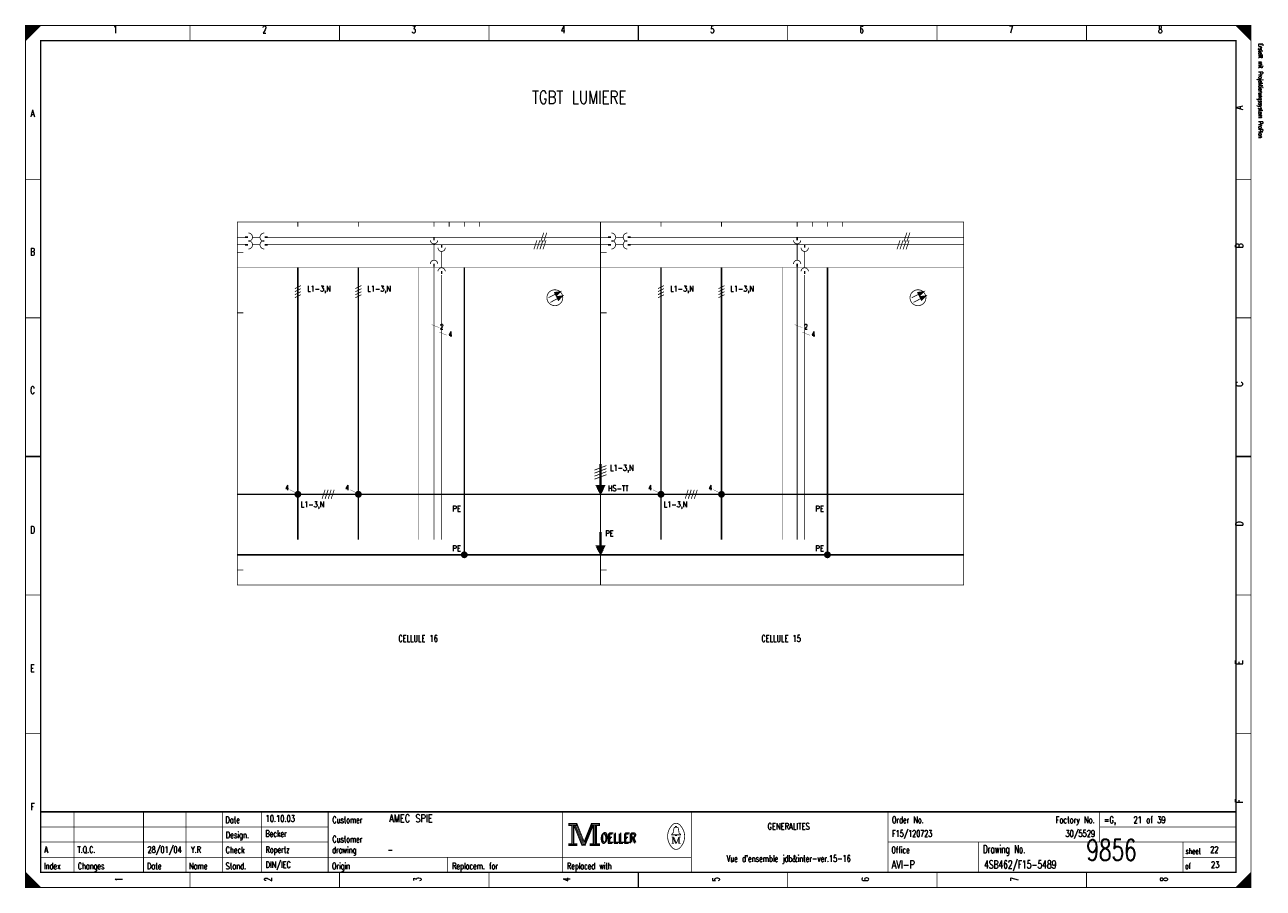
# Model space of a CAD drawing. Extents: x 0 to 409, y 0 to 285.
import ezdxf
from ezdxf.enums import TextEntityAlignment as Align

# ---------------------------------------------------------------- set-up
doc = ezdxf.new("R2010")
doc.units = 0
doc.header["$MEASUREMENT"] = 0
doc.linetypes.add('GESTRICHELT', pattern=[3.75, 3, -0.75])
doc.linetypes.add('STRICH-PUNKT', pattern=[4.7, 3, -0.75, 0.2, -0.75])
doc.layers.get('0').update_dxf_attribs({"color": 9, "linetype": 'CONTINUOUS'})
doc.styles.get("Standard").update_dxf_attribs({"font": 'TXT', "bigfont": 'TXT'})

msp = doc.modelspace()

# ---------------------------------------------------------------- linework, layer by layer
at = {"color": 0, "flags": 128}
for points, const_width in [([(0, 142.5), (0, 285), (405, 285), (405, 0), (0, 0), (0, 142.5)], 0.25), ([(0, 285), (5, 285), (0, 280), (0, 285)], 0.25), ([(0.25, 285), (0.25, 280.25), (0.5, 280.5), (0.5, 285), (0.75, 285), (0.75, 280.75), (1, 281), (1, 285), (1.25, 285), (1.25, 281.25), (1.5, 281.5), (1.5, 285), (1.75, 285), (1.75, 281.75), (2, 282)], 0.25), ([(2, 282), (2, 285), (2.25, 285), (2.25, 282.25), (2.5, 282.5), (2.5, 285), (2.75, 285), (2.75, 282.75), (3, 283), (3, 285), (3.25, 285), (3.25, 283.25), (3.5, 283.5), (3.5, 285), (3.75, 285)], 0.25), ([(3.75, 285), (3.75, 283.75), (4, 284), (4, 285), (4.25, 285), (4.25, 284.25), (4.5, 284.5), (4.5, 285), (4.75, 285), (4.75, 284.75)], 0.25), ([(400, 285), (405, 280), (404.75, 280.25), (404.75, 285), (404.5, 285), (404.5, 280.5), (404.25, 280.75), (404.25, 285), (404, 285), (404, 281), (403.75, 281.25), (403.75, 285), (403.5, 285), (403.5, 281.5), (403.25, 281.75)], 0.25), ([(401.5, 283.5), (401.5, 285), (401.25, 285), (401.25, 283.75), (401, 284), (401, 285), (400.75, 285), (400.75, 284.25), (400.5, 284.5), (400.5, 285), (400.25, 285), (400.25, 284.75)], 0.25), ([(403.25, 281.75), (403.25, 285), (403, 285), (403, 282), (402.75, 282.25), (402.75, 285), (402.5, 285), (402.5, 282.5), (402.25, 282.75), (402.25, 285), (402, 285), (402, 283), (401.75, 283.25), (401.75, 285), (401.5, 285)], 0.25), ([(175.088, 196.725), (174.938, 196.65), (175.013, 196.488)], 0.5), ([(176.588, 196.875), (175.013, 196.488), (175.413, 195.7), (176.588, 196.875)], 0.5), ([(295.088, 196.725), (294.938, 196.65), (295.013, 196.488)], 0.5), ([(296.588, 196.875), (295.013, 196.488), (295.413, 195.7), (296.588, 196.875)], 0.5), ([(175.788, 195.325), (175.638, 195.25), (175.713, 195.088)], 0.5), ([(177.288, 195.488), (175.713, 195.088), (176.113, 194.3), (177.288, 195.488)], 0.5), ([(295.788, 195.325), (295.638, 195.25), (295.713, 195.088)], 0.5), ([(297.288, 195.488), (295.713, 195.088), (296.113, 194.3), (297.288, 195.488)], 0.5), ([(190, 130), (188.5, 133), (191.5, 133), (190, 130)], 0.25), ([(188.8, 132.7), (191.2, 132.7), (191, 132.4), (188.9, 132.4), (189.1, 132), (190.9, 132), (190.7, 131.6), (189.3, 131.6), (189.5, 131.3), (190.6, 131.3), (190.4, 131), (189.6, 131), (189.8, 130.7), (190.3, 130.7), (190.1, 130.4)], 0.5), ([(190, 110), (188.5, 113), (191.5, 113), (190, 110)], 0.25), ([(188.8, 112.7), (191.2, 112.7), (191, 112.4), (188.9, 112.4), (189.1, 112), (190.9, 112), (190.7, 111.6), (189.3, 111.6), (189.5, 111.3), (190.6, 111.3), (190.4, 111), (189.6, 111), (189.8, 110.7), (190.3, 110.7), (190.1, 110.4)], 0.5), ([(179.5, 21.2), (179.5, 20.5), (180.5, 20.5), (180.5, 14.5), (179.5, 14.5), (179.5, 13.8), (182.2, 13.8), (182.2, 14.5), (181.2, 14.5), (181.2, 20.5), (182.2, 20.5), (182.2, 21.2), (179.5, 21.2)], 0.25), ([(180.7, 20.7), (180.7, 14.3), (181, 14.3), (181, 20.7)], 0.25), ([(181.2, 20.5), (183.9, 13.8), (184.9, 13.8), (187.6, 20.5)], 0.25), ([(181.8, 20.5), (184.2, 14.6), (184.6, 14.6)], 0.25), ([(182.2, 21.2), (184.6, 15.2), (187, 21.2)], 0.25), ([(182.2, 20.5), (184.4, 14.9), (184.7, 14.9)], 0.25), ([(184.6, 14.2), (184.9, 14.2), (187.4, 20.5)], 0.25), ([(184.6, 14.6), (184.8, 14.6), (187.2, 20.5)], 0.25), ([(187.6, 20.5), (187.6, 14.5), (186.6, 14.5), (186.6, 13.8), (187.1, 13.8)], 0.25), ([(187, 21.2), (187, 20.5), (188, 20.5), (188, 14.5), (187, 14.5), (187, 13.8), (189.7, 13.8), (189.7, 14.5), (188.7, 14.5), (188.7, 20.5), (189.7, 20.5), (189.7, 21.2), (187, 21.2)], 0.25), ([(187.8, 20.7), (187.8, 14.3), (188.3, 14.3), (188.3, 20.7), (188.5, 20.7), (188.5, 14.3)], 0.25), ([(214.8, 17.4), (213.5, 17.4), (213.5, 17.6), (214, 18), (214.3, 19.6)], 0.25), ([(213.9, 16.7), (213.9, 14.6), (213.5, 14.6)], 0.25), ([(213.9, 16.7), (214.8, 14.6), (215.1, 14.6)], 0.25), ([(214.8, 19.9), (214.8, 20.2), (215.2, 20.2), (215.2, 19.9)], 0.25), ([(215.2, 17.4), (216.5, 17.4), (216.5, 17.6), (216, 18), (215.7, 19.6)], 0.25), ([(0, 5), (0, 0), (5, 0), (0, 5), (0.25, 4.75), (0.25, 0), (0.5, 0), (0.5, 4.5), (0.75, 4.25), (0.75, 0), (1, 0), (1, 4), (1.25, 3.75), (1.25, 0), (1.5, 0)], 0.25), ([(404.75, 4.75), (404.75, 0), (404.5, 0), (404.5, 4.5), (404.25, 4.25), (404.25, 0), (404, 0), (404, 4), (403.75, 3.75), (403.75, 0), (403.5, 0), (403.5, 3.5), (403.25, 3.25), (403.25, 0), (403, 0)], 0.25), ([(1.5, 0), (1.5, 3.5), (1.75, 3.25), (1.75, 0), (2, 0), (2, 3), (2.25, 2.75), (2.25, 0), (2.5, 0), (2.5, 2.5), (2.75, 2.25), (2.75, 0), (3, 0), (3, 2), (3.25, 1.75)], 0.25), ([(3.25, 1.75), (3.25, 0), (3.5, 0), (3.5, 1.5), (3.75, 1.25), (3.75, 0), (4, 0), (4, 1), (4.25, 0.75), (4.25, 0), (4.5, 0), (4.5, 0.5), (4.75, 0.25)], 0.25), ([(401.25, 1.25), (401.25, 0), (401, 0), (401, 1), (400.75, 0.75), (400.75, 0), (400.5, 0), (400.5, 0.5), (400.25, 0.25), (400.25, 0)], 0.25), ([(403, 0), (403, 3), (402.75, 2.75), (402.75, 0), (402.5, 0), (402.5, 2.5), (402.25, 2.25), (402.25, 0), (402, 0), (402, 2), (401.75, 1.75), (401.75, 0), (401.5, 0), (401.5, 1.5), (401.25, 1.25)], 0.25)]:
    msp.add_lwpolyline(points, dxfattribs=dict(at, const_width=const_width))
for points, const_width in [([(0, 285), (405, 285), (405, 0), (0, 0)], 0.25), ([(5, 280), (400, 280), (400, 5), (5, 5)], 0.5), ([(5, 280), (400, 280), (400, 5), (5, 5)], 0.25), ([(70, 220), (190, 220), (190, 100), (70, 100)], 0.25), ([(190, 220), (310, 220), (310, 100), (190, 100)], 0.25), ([(179.7, 21), (182, 21), (182, 20.7), (179.7, 20.7)], 0.25), ([(187.2, 21), (189.5, 21), (189.5, 20.7), (187.2, 20.7)], 0.25), ([(214.8, 17.4), (215.2, 17.4), (215.2, 17.1), (214.8, 17.1)], 0.25), ([(179.7, 14.3), (182, 14.3), (182, 14), (179.7, 14)], 0.25), ([(186.8, 14.3), (189.5, 14.3), (189.5, 14), (186.8, 14)], 0.25)]:
    msp.add_lwpolyline(points, close=True, dxfattribs=dict(at, const_width=const_width))
at = {"color": 0}
for points, const_width in [([(54.375, 285), (54.375, 280)], 0.25), ([(103.75, 285), (103.75, 280)], 0.25), ([(153.125, 285), (153.125, 280)], 0.25), ([(202.5, 280), (202.5, 285)], 0.5), ([(202.5, 285), (202.5, 280)], 0.25), ([(251.875, 285), (251.875, 280)], 0.25), ([(301.25, 285), (301.25, 280)], 0.25), ([(350.625, 285), (350.625, 280)], 0.25), ([(0, 234.167), (5, 234.167)], 0.25), ([(405, 234.167), (400, 234.167)], 0.25), ([(90, 220), (90, 218.5)], 0.25), ([(110, 220), (110, 218.5)], 0.25), ([(135, 220), (135, 218.5)], 0.25), ([(140, 220), (140, 218.5)], 0.25), ([(145, 220), (145, 218.5)], 0.25), ([(150, 220), (150, 218.5)], 0.25), ([(210, 220), (210, 218.5)], 0.25), ([(230, 220), (230, 218.5)], 0.25), ([(255, 220), (255, 218.5)], 0.25), ([(260, 220), (260, 218.5)], 0.25), ([(265, 220), (265, 218.5)], 0.25), ([(270, 220), (270, 218.5)], 0.25), ([(72.5, 215), (70, 215)], 0.25), ([(70, 215), (72, 215)], 0.25), ([(72.5, 215), (73.5, 215)], 0.5), ([(77.5, 215), (75, 215)], 0.25), ([(80, 215), (79, 215)], 0.5), ([(80, 215), (110, 215)], 0.25), ([(110, 215), (130, 215)], 0.25), ([(130, 215), (150, 215)], 0.25), ([(135, 215), (135, 214)], 0.5), ([(135, 207.4), (135, 212.8)], 0.25), ([(150, 215), (170, 215)], 0.25), ([(169, 214), (168, 211)], 0.25), ([(170, 214), (169, 211)], 0.25), ([(170, 215), (190, 215)], 0.25), ([(171, 214), (170, 211)], 0.25), ([(171.25, 216.5), (170.25, 213.5)], 0.25), ([(172, 214), (171, 211)], 0.25), ([(172.25, 216.5), (171.25, 213.5)], 0.25), ([(192.5, 215), (190, 215)], 0.25), ([(190, 215), (192, 215)], 0.25), ([(192.5, 215), (193.5, 215)], 0.5), ([(197.5, 215), (195, 215)], 0.25), ([(200, 215), (199, 215)], 0.5), ([(200, 215), (230, 215)], 0.25), ([(230, 215), (250, 215)], 0.25), ([(250, 215), (270, 215)], 0.25), ([(255, 215), (255, 214)], 0.5), ([(255, 207.4), (255, 212.8)], 0.25), ([(270, 215), (290, 215)], 0.25), ([(289, 214), (288, 211)], 0.25), ([(290, 214), (289, 211)], 0.25), ([(290, 215), (310, 215)], 0.25), ([(291, 214), (290, 211)], 0.25), ([(291.25, 216.5), (290.25, 213.5)], 0.25), ([(292, 214), (291, 211)], 0.25), ([(292.25, 216.5), (291.25, 213.5)], 0.25), ([(72.5, 212.5), (70, 212.5)], 0.25), ([(70, 210), (72, 210)], 0.25), ([(72.5, 212.5), (73.5, 212.5)], 0.5), ([(77.5, 212.5), (75, 212.5)], 0.25), ([(80, 212.5), (79, 212.5)], 0.5), ([(80, 212.5), (110, 212.5)], 0.25), ([(110, 212.5), (130, 212.5)], 0.25), ([(130, 212.5), (150, 212.5)], 0.25), ([(137.5, 212.5), (137.5, 211.5)], 0.5), ([(137.5, 204.9), (137.5, 210.3)], 0.25), ([(150, 212.5), (170, 212.5)], 0.25), ([(170, 212.5), (190, 212.5)], 0.25), ([(192.5, 212.5), (190, 212.5)], 0.25), ([(190, 210), (192, 210)], 0.25), ([(192.5, 212.5), (193.5, 212.5)], 0.5), ([(197.5, 212.5), (195, 212.5)], 0.25), ([(200, 212.5), (199, 212.5)], 0.5), ([(200, 212.5), (230, 212.5)], 0.25), ([(230, 212.5), (250, 212.5)], 0.25), ([(250, 212.5), (270, 212.5)], 0.25), ([(257.5, 212.5), (257.5, 211.5)], 0.5), ([(257.5, 204.9), (257.5, 210.3)], 0.25), ([(270, 212.5), (290, 212.5)], 0.25), ([(290, 212.5), (310, 212.5)], 0.25), ([(90, 205), (90, 115)], 0.5), ([(110, 205), (110, 115)], 0.5), ([(135, 205.3), (135, 206.3)], 0.5), ([(135, 205.6), (135, 115)], 0.25), ([(210, 205), (210, 115)], 0.5), ([(230, 205), (230, 115)], 0.5), ([(255, 205.3), (255, 206.3)], 0.5), ([(255, 205.6), (255, 115)], 0.25), ([(137.5, 202.8), (137.5, 203.8)], 0.5), ([(137.5, 202.5), (137.5, 115)], 0.25), ([(257.5, 202.8), (257.5, 203.8)], 0.5), ([(257.5, 202.5), (257.5, 115)], 0.25), ([(91, 199), (89, 198)], 0.25), ([(91, 198), (89, 197)], 0.25), ([(91, 197), (89, 196)], 0.25), ([(111, 199), (109, 198)], 0.25), ([(111, 198), (109, 197)], 0.25), ([(111, 197), (109, 196)], 0.25), ([(172.825, 195), (176.6, 196.888)], 0.25), ([(175.013, 196.675), (176.588, 196.875)], 0.5), ([(175.175, 196.325), (176.588, 196.875)], 0.5), ([(176.588, 196.875), (175.325, 195.863)], 0.5), ([(176.588, 196.875), (175.413, 196.088)], 0.5), ([(211, 199), (209, 198)], 0.25), ([(211, 198), (209, 197)], 0.25), ([(211, 197), (209, 196)], 0.25), ([(231, 199), (229, 198)], 0.25), ([(231, 198), (229, 197)], 0.25), ([(231, 197), (229, 196)], 0.25), ([(292.825, 195), (296.6, 196.888)], 0.25), ([(295.013, 196.675), (296.588, 196.875)], 0.5), ([(295.175, 196.325), (296.588, 196.875)], 0.5), ([(296.588, 196.875), (295.325, 195.863)], 0.5), ([(296.588, 196.875), (295.413, 196.088)], 0.5), ([(91, 196), (89, 195)], 0.25), ([(111, 196), (109, 195)], 0.25), ([(173.45, 193.463), (177.3, 195.488)], 0.25), ([(175.713, 195.275), (177.288, 195.488)], 0.5), ([(175.875, 194.925), (177.288, 195.488)], 0.5), ([(177.288, 195.488), (176.025, 194.463)], 0.5), ([(177.288, 195.488), (176.113, 194.688)], 0.5), ([(211, 196), (209, 195)], 0.25), ([(231, 196), (229, 195)], 0.25), ([(293.45, 193.463), (297.3, 195.488)], 0.25), ([(295.713, 195.275), (297.288, 195.488)], 0.5), ([(295.875, 194.925), (297.288, 195.488)], 0.5), ([(297.288, 195.488), (296.025, 194.463)], 0.5), ([(297.288, 195.488), (296.113, 194.688)], 0.5), ([(0, 188.334), (5, 188.334)], 0.25), ([(70, 190), (72, 190)], 0.25), ([(190, 190), (192, 190)], 0.25), ([(405, 188.334), (400, 188.334)], 0.25), ([(134.2, 186.1), (136.7, 185.1)], 0.1), ([(254.2, 186.1), (256.7, 185.1)], 0.1), ([(136.7, 183.6), (139.2, 182.6)], 0.1), ([(256.7, 183.6), (259.2, 182.6)], 0.1), ([(5, 142.5), (0, 142.5)], 0.5), ([(0, 142.5), (5, 142.5)], 0.25), ([(188, 138), (192, 139.5)], 0.25), ([(189.9, 140), (189.9, 132.9)], 0.5), ([(190.1, 132.9), (190.1, 140)], 0.5), ([(190, 140), (190, 130)], 0.25), ([(400, 142.5), (405, 142.5)], 0.5), ([(405, 142.5), (400, 142.5)], 0.25), ([(188, 137), (192, 138.5)], 0.25), ([(188, 136), (192, 137.5)], 0.25), ([(188, 135), (192, 136.5)], 0.25), ([(87.325, 131.5), (89.325, 130.5)], 0.1), ([(99, 131.5), (98, 128.5)], 0.25), ([(100, 131.5), (99, 128.5)], 0.25), ([(101, 131.5), (100, 128.5)], 0.25), ([(102, 131.5), (101, 128.5)], 0.25), ([(107.325, 131.5), (109.325, 130.5)], 0.1), ([(207.325, 131.5), (209.325, 130.5)], 0.1), ([(219, 131.5), (218, 128.5)], 0.25), ([(220, 131.5), (219, 128.5)], 0.25), ([(221, 131.5), (220, 128.5)], 0.25), ([(222, 131.5), (221, 128.5)], 0.25), ([(227.325, 131.5), (229.325, 130.5)], 0.1), ([(70, 130), (110, 130)], 0.5), ([(70, 130), (72, 130)], 0.25), ([(110, 130), (130, 130)], 0.5), ([(130, 130), (150, 130)], 0.5), ([(150, 130), (170, 130)], 0.5), ([(170, 130), (190, 130)], 0.5), ([(190, 130), (230, 130)], 0.5), ([(190, 130), (192, 130)], 0.25), ([(230, 130), (250, 130)], 0.5), ([(250, 130), (270, 130)], 0.5), ([(270, 130), (290, 130)], 0.5), ([(290, 130), (310, 130)], 0.5), ([(189.9, 117.5), (189.9, 113)], 0.5), ([(190, 117.5), (190, 113)], 0.5), ([(190.1, 117.5), (190.1, 113)], 0.5), ([(70, 110), (72, 110)], 0.25), ([(190, 110), (192, 110)], 0.25), ([(70, 105), (72, 105)], 0.25), ([(190, 105), (192, 105)], 0.25), ([(0, 96.667), (5, 96.667)], 0.25), ([(405, 96.667), (400, 96.667)], 0.25), ([(0, 50.834), (5, 50.834)], 0.25), ([(405, 50.834), (400, 50.834)], 0.25), ([(400, 25), (5, 25)], 0.5), ([(16, 5), (16, 25)], 0.25), ([(39, 5), (39, 25)], 0.25), ([(53, 5), (53, 25)], 0.25), ([(65, 25), (65, 5)], 0.25), ([(78, 25), (78, 5)], 0.25), ([(100, 25), (100, 5)], 0.25), ([(177.5, 25), (177.5, 5)], 0.25), ([(220, 25), (220, 5)], 0.25), ([(285, 25), (285, 5)], 0.25), ([(355, 25), (355, 15)], 0.25), ([(181.5, 20.5), (184, 14.2)], 0.25), ([(184.7, 14.9), (187, 20.6)], 0.25), ([(5, 20), (100, 20)], 0.25), ([(213.5, 16.7), (214.2, 16.7)], 0.25), ([(214.2, 16.7), (215.1, 14.6)], 0.25), ([(214.6, 19.9), (215.5, 19.9)], 0.25), ([(215.1, 14.6), (215.9, 16.7)], 0.25), ([(215.9, 14.6), (215.9, 16.7)], 0.25), ([(215.9, 16.7), (216.5, 16.7)], 0.25), ([(216.1, 16.7), (216.1, 14.6)], 0.25), ([(355, 20), (400, 20)], 0.25), ([(5, 15), (100, 15)], 0.25), ([(184, 14.2), (184.6, 14.2)], 0.25), ([(213.9, 14.6), (214.3, 14.6)], 0.25), ([(216.5, 14.6), (215.7, 14.6)], 0.25), ([(285, 15), (400, 15)], 0.25), ([(315, 15), (315, 5)], 0.25), ([(382.5, 15), (382.5, 5)], 0.25), ([(5, 10), (220, 10)], 0.25), ([(139.5, 10), (139.5, 5)], 0.25), ([(382.5, 10), (400, 10)], 0.25), ([(54.375, 0), (54.375, 5)], 0.25), ([(103.75, 0), (103.75, 5)], 0.25), ([(153.125, 0), (153.125, 5)], 0.25), ([(202.5, 5), (202.5, 0)], 0.5), ([(202.5, 0), (202.5, 5)], 0.25), ([(251.875, 0), (251.875, 5)], 0.25), ([(301.25, 0), (301.25, 5)], 0.25), ([(350.625, 0), (350.625, 5)], 0.25), ([(405, 5), (400, 0)], 0.25), ([(4.75, 0), (4.75, 0.25)], 0.25)]:
    msp.add_lwpolyline(points, dxfattribs=dict(at, const_width=const_width))
at = {"color": 0, "const_width": 0.25, "flags": 128}
for points in [[(73.6, 213.6, 1), (73.6, 216.4, 1)], [(73.6, 211.1, 1), (73.6, 213.9, 1)], [(78.9, 216.4, 1), (78.9, 213.6, 1)], [(78.9, 213.9, 1), (78.9, 211.1, 1)], [(133.8, 214, 1), (136.2, 214, 1)], [(193.6, 213.6, 1), (193.6, 216.4, 1)], [(193.6, 211.1, 1), (193.6, 213.9, 1)], [(198.9, 216.4, 1), (198.9, 213.6, 1)], [(198.9, 213.9, 1), (198.9, 211.1, 1)], [(253.8, 214, 1), (256.2, 214, 1)], [(136.3, 211.5, 1), (138.7, 211.5, 1)], [(256.3, 211.5, 1), (258.7, 211.5, 1)], [(136.2, 206.2, 1), (133.8, 206.2, 1)], [(138.7, 203.7, 1), (136.3, 203.7, 1)], [(256.2, 206.2, 1), (253.8, 206.2, 1)], [(258.7, 203.7, 1), (256.3, 203.7, 1)], [(213.499601, 20.388348, 0.373815), (213.488, 13.425, 0.373815)], [(216.493359, 20.403602, 0.530775), (213.513, 20.413, 0.530775)], [(216.498075, 13.401685, 0.378582), (216.463, 20.438, 0.378582)], [(214.6, 19.9, 0.414214), (214.3, 19.6, 0.414214)], [(215.7, 19.6, 0.414214), (215.4, 19.9, 0.414214)], [(213.502705, 13.401803, 0.532213), (216.488, 13.388, 0.532213)]]:
    msp.add_lwpolyline(points, format="xyb", dxfattribs=at)
at = {"color": 0, "linetype": 'GESTRICHELT', "const_width": 0.1}
for points in [[(70, 205), (170, 205)], [(130, 205), (130, 115)], [(170, 205), (190, 205)], [(190, 205), (290, 205)], [(250, 205), (250, 115)], [(290, 205), (310, 205)], [(70, 115), (170, 115)], [(170, 115), (190, 115)], [(190, 115), (290, 115)], [(290, 115), (310, 115)]]:
    msp.add_lwpolyline(points, dxfattribs=at)
at = {"color": 0, "linetype": 'STRICH-PUNKT', "const_width": 0.5}
for points in [[(145, 205), (145, 110)], [(265, 205), (265, 110)], [(70, 110), (110, 110)], [(110, 110), (130, 110)], [(130, 110), (150, 110)], [(150, 110), (170, 110)], [(170, 110), (190, 110)], [(190, 110), (230, 110)], [(230, 110), (250, 110)], [(250, 110), (270, 110)], [(270, 110), (290, 110)], [(290, 110), (310, 110)]]:
    msp.add_lwpolyline(points, dxfattribs=at)
at = {"color": 0, "const_width": 0.25, "flags": 128}
for points in [[(177.55, 195, 1), (172.3, 195, 1)], [(297.55, 195, 1), (292.3, 195, 1)], [(91, 130, 1), (89, 130, 1)], [(111, 130, 1), (109, 130, 1)], [(211, 130, 1), (209, 130, 1)], [(231, 130, 1), (229, 130, 1)], [(90.75, 130, 1), (89.25, 130, 1)], [(90.5, 130, 1), (89.5, 130, 1)], [(90.25, 130, 1), (89.75, 130, 1)], [(110.75, 130, 1), (109.25, 130, 1)], [(110.5, 130, 1), (109.5, 130, 1)], [(110.25, 130, 1), (109.75, 130, 1)], [(210.75, 130, 1), (209.25, 130, 1)], [(210.5, 130, 1), (209.5, 130, 1)], [(210.25, 130, 1), (209.75, 130, 1)], [(230.75, 130, 1), (229.25, 130, 1)], [(230.5, 130, 1), (229.5, 130, 1)], [(230.25, 130, 1), (229.75, 130, 1)], [(146, 110, 1), (144, 110, 1)], [(145.75, 110, 1), (144.25, 110, 1)], [(145.5, 110, 1), (144.5, 110, 1)], [(266, 110, 1), (264, 110, 1)], [(265.75, 110, 1), (264.25, 110, 1)], [(265.5, 110, 1), (264.5, 110, 1)], [(145.25, 110, 1), (144.75, 110, 1)], [(265.25, 110, 1), (264.75, 110, 1)]]:
    msp.add_lwpolyline(points, format="xyb", close=True, dxfattribs=at)

# ---------------------------------------------------------------- texts
at = {"color": 0}
for s, height, width, p in [('1', 2.38125, 0.672, (29.654421, 284.858032)), ('2', 2.38125, 0.672, (78.988169, 284.858032)), ('3', 2.38125, 0.672, (128.321918, 284.858032)), ('4', 2.38125, 0.672, (177.655666, 284.858032)), ('5', 2.38125, 0.672, (226.989415, 284.858032)), ('6', 2.38125, 0.672, (276.323163, 284.858032)), ('7', 2.38125, 0.672, (325.656912, 284.858032)), ('8', 2.38125, 0.672, (374.99066, 284.858032)), ('A', 2.38125, 0.76, (2.325654, 257.174346)), ('B', 2.38125, 0.76, (2.325654, 211.389788)), ('2', 1.666875, 0.672, (137.549813, 186.261519)), ('2', 1.666875, 0.672, (257.867372, 186.261519)), ('4', 1.666875, 0.672, (140.389166, 183.777086)), ('4', 1.666875, 0.672, (260.351806, 183.777086)), ('C', 2.38125, 0.76, (2.325654, 165.60523)), ('4', 1.666875, 0.672, (86.441469, 133.023661)), ('4', 1.666875, 0.672, (106.316936, 133.023661)), ('4', 1.666875, 0.672, (206.40411, 133.023661)), ('4', 1.666875, 0.672, (226.279577, 133.023661)), ('D', 2.38125, 0.76, (2.325654, 119.465753)), ('CELLULE 16', 2.143125, 0.736, (129.741594, 83.405978)), ('CELLULE 15', 2.143125, 0.736, (249.704234, 83.405978)), ('E', 2.38125, 0.76, (2.325654, 73.681196)), ('F', 2.38125, 0.76, (2.325654, 27.896638)), ('GENERALITES', 2.143125, 0.76, (252.188667, 21.295143)), ("Vue d'ensemble jdb&inter-ver.15-16", 2.143125, 0.632941, (252.188667, 10.647572))]:
    msp.add_text(s, height=height, dxfattribs=dict(at, width=width)).set_placement(p, align=Align.TOP_CENTER)
at = {"color": 0, "width": 0.622634}
msp.add_text('Erstellt mit Projektierungssystem ProPlan', height=1.42875, rotation=270, dxfattribs=at).set_placement((407.023879, 279.056912), align=Align.BOTTOM_LEFT)
at = {"color": 0}
for s, height, width, p in [('TGBT LUMIERE', 4.28625, 0.754667, (167.396731, 263.420922)), ('L1-3,N', 1.905, 0.709333, (93.090878, 198.967621)), ('L1-3,N', 1.905, 0.709333, (112.966345, 198.967621)), ('L1-3,N', 1.905, 0.709333, (213.053518, 198.967621)), ('L1-3,N', 1.905, 0.709333, (232.928985, 198.967621)), ('L1-3,N', 1.905, 0.709333, (193.178051, 139.696139)), ('HS-TT', 1.905, 0.7472, (192.480635, 132.952677)), ('L1-3,N', 1.905, 0.709333, (90.961364, 127.628892)), ('L1-3,N', 1.905, 0.709333, (210.924004, 127.628892)), ('PE', 1.905, 0.76, (191.621731, 118.046077)), ('Date', 2.143125, 0.64, (66.054919, 23.424658)), ('Customer', 2.143125, 0.62, (101.403082, 23.424658)), ('Order No.', 2.143125, 0.656889, (286.328331, 23.424658)), ('=G,    21 of 39', 2.143125, 0.681067, (356.408873, 23.424658)), ('Design.', 2.143125, 0.636571, (66.191563, 18.455791)), ('Customer', 2.143125, 0.62, (101.403082, 17.036115)), ('OELLER', 3.095625, 0.76, (189.964259, 17.745953)), ('OELLER', 3.095625, 0.76, (189.964259, 17.745953)), ('OELLER', 3.095625, 0.76, (190.319178, 18.100872)), ('Check', 2.143125, 0.632, (66.11703, 13.486924)), ('drawing', 2.143125, 0.6, (101.328549, 13.486924)), ('Office', 2.143125, 0.626667, (286.154421, 13.486924)), ('Drawing No.', 2.619375, 0.646545, (316.427242, 13.983811)), ('sheet', 1.905, 0.6, (383.377397, 12.990037)), ('Index', 2.143125, 0.632, (6.086021, 8.163138)), ('Changes', 2.143125, 0.622857, (17.262422, 8.163138)), ('Stand.', 2.143125, 0.642667, (66.11703, 8.163138)), ('Origin', 2.143125, 0.626667, (101.266438, 8.163138)), ('Replacem. for', 2.143125, 0.627077, (140.973007, 8.163138)), ('Replaced with', 2.143125, 0.619692, (178.949346, 8.163138)), ('of', 1.905, 0.6, (383.228331, 8.021171)), ('Date', 2.143125, 0.64, (40.145828, 8.163138)), ('Name', 2.143125, 0.64, (54.03736, 8.163138))]:
    msp.add_text(s, height=height, dxfattribs=dict(at, width=width)).set_placement(p, align=Align.TOP_LEFT)
at = {"color": 0, "width": 0.76}
for s, p in [('A', (399.909527, 257.174346)), ('B', (399.909527, 211.389788)), ('C', (399.921949, 165.60523)), ('D', (399.921949, 119.465753)), ('E', (399.909527, 73.681196)), ('F', (399.909527, 27.896638))]:
    msp.add_text(s, height=2.38125, rotation=90, dxfattribs=at).set_placement(p, align=Align.TOP_LEFT)
at = {"color": 0}
for s, height, width, p in [('PE', 1.905, 0.76, (143.849626, 126.209215)), ('PE', 1.905, 0.76, (263.812267, 126.209215)), ('PE', 1.905, 0.76, (143.849626, 113.07721)), ('PE', 1.905, 0.76, (263.812267, 113.07721)), ('Factory No.', 2.143125, 0.646545, (353.349471, 23.424658))]:
    msp.add_text(s, height=height, dxfattribs=dict(at, width=width)).set_placement(p, align=Align.TOP_RIGHT)
for s, height, width, p in [('10.10.03', 2.143125, 0.678, (79.33599, 21.082192)), ('AMEC SPIE', 2.619375, 0.752889, (120.157005, 20.769863)), ('Becker', 2.143125, 0.626667, (79.273879, 16.113325)), ('F15/120723', 2.143125, 0.6832, (286.390442, 16.113325)), ('A', 2.143125, 0.76, (6.212017, 10.789539)), ('T.Q.C.', 2.143125, 0.728, (17.163045, 10.789539)), ('28/01/04', 2.143125, 0.678, (40.294894, 10.789539)), ('Y.R', 2.143125, 0.738667, (54.665567, 10.789539)), ('Ropertz', 2.143125, 0.622857, (79.323568, 10.789539)), ('-', 2.143125, 0.696, (119.651245, 10.789539)), ('9856', 7, 0.6928, (350.581462, 6.783637)), ('22', 2.143125, 0.672, (391.501494, 10.789539)), ('DIN/IEC', 2.143125, 0.750857, (79.348412, 5.820672)), ('AVI-P', 2.619375, 0.7472, (286.241376, 5.508344)), ('4SB462/F15-5489', 2.619375, 0.6928, (316.787484, 5.508344)), ('23', 2.143125, 0.672, (391.771233, 5.820672))]:
    msp.add_text(s, height=height, dxfattribs=dict(at, width=width)).set_placement(p, align=Align.BOTTOM_LEFT)
at = {"color": 0, "width": 0.675429}
msp.add_text('30/5529', height=2.143125, dxfattribs=at).set_placement((353.464819, 16.113325), align=Align.BOTTOM_RIGHT)
at = {"color": 0, "width": 0.672}
for s, p in [('1', (29.654421, 2.697385)), ('2', (78.988169, 2.697385)), ('3', (128.321918, 2.697385)), ('4', (177.655666, 2.697385)), ('5', (226.989415, 2.697385)), ('6', (276.323163, 2.697385)), ('7', (325.656912, 2.697385)), ('8', (374.99066, 2.697385))]:
    msp.add_text(s, height=2.38125, rotation=90, dxfattribs=at).set_placement(p, align=Align.TOP_CENTER)

doc.saveas('drawing.dxf')
